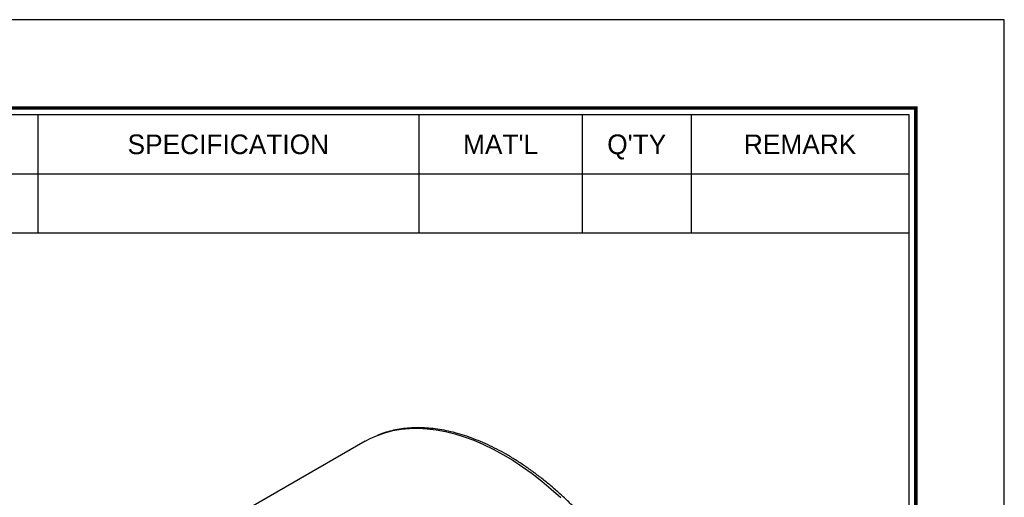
# Model space of a CAD drawing. Header units: millimetres. Extents: x 0 to 342, y 0 to 242.
# Tile 8 of 8: x 259 to 342, y 202 to 242. Entities that reach past the tile are written whole.
import ezdxf
from ezdxf.enums import TextEntityAlignment as Align

# ---------------------------------------------------------------- set-up
doc = ezdxf.new("R2010")
doc.units = ezdxf.units.MM
doc.layers.add('L1', color=7, linetype='CONTINUOUS')
doc.layers.add('OUTLINE', color=7, linetype='CONTINUOUS')

# ---------------------------------------------------------------- blocks, each defined once
blk = doc.blocks.new('표제란')
at = {"layer": 'L1', "color": 0}
for p, q in [((297, 210), (0, 210)), ((297, 0), (297, 210))]:
    blk.add_line(p, q, dxfattribs=at)
at = {"layer": 'L1'}
for p, q in [((226, 203), (226, 194.336)), ((254, 203), (254, 194.336)), ((266, 203), (266, 194.336)), ((274, 203), (274, 194.336)), ((190, 198.668), (290, 198.668)), ((190, 194.336), (290, 194.336))]:
    blk.add_line(p, q, dxfattribs=at)
at = {"layer": 'L1', "const_width": 0.25}
blk.add_lwpolyline([(290.5, 6.5), (290.5, 203.5), (10, 203.5), (10, 6.5)], close=True, dxfattribs=at)
at = {"layer": 'L1'}
blk.add_lwpolyline([(290, 7), (290, 203), (10.5, 203), (10.5, 7)], close=True, dxfattribs=at)
for s, p in [('SPECIFICATION', (240, 200.834)), ("MAT'L", (260, 200.834)), ("Q'TY", (270, 200.834)), ('REMARK', (282, 200.834))]:
    blk.add_text(s, height=1.444, dxfattribs=at).set_placement(p, align=Align.MIDDLE_CENTER)
for tag, p in [('필렛', (179.25, 10.9)), ('모따기', (179.25, 8.3))]:
    blk.add_attdef(tag, text='', height=1.15, dxfattribs=at).set_placement(p, align=Align.MIDDLE_LEFT)
at = {"layer": 'OUTLINE', "ltscale": 0.5}
for tag, p, height in [('TITLE', (237.166, 24.406), 2.5), ('도번', (251.181, 15.642), 2.5), ('SCALE', (253.781, 9.553), 1.2), ('DATE', (277.02, 9.511), 1.2)]:
    blk.add_attdef(tag, p, '', height=height, dxfattribs=at)

msp = doc.modelspace()

# ---------------------------------------------------------------- linework, layer by layer
at = {"layer": 'OUTLINE'}
msp.add_line((288.2799, 206.3672), (277.5315, 200.1622), dxfattribs=at)
at = {"layer": 'OUTLINE', "flags": 128}
for points in [[(288.2799, 206.3672), (288.6972, 206.5915), (289.2472, 206.8404)], [(289.2472, 206.8404), (289.3153, 206.8677), (289.9598, 207.0924), (290.6293, 207.265), (291.3219, 207.385), (292.0361, 207.4523), (292.77, 207.4665), (293.5219, 207.4277), (294.2899, 207.336), (295.072, 207.1917), (295.8664, 206.9949), (296.6711, 206.7463), (297.484, 206.4465), (298.3033, 206.0962), (299.1269, 205.6962), (299.9526, 205.2476), (300.7786, 204.7514), (301.6027, 204.209), (302.4229, 203.6216), (303.2372, 202.9906), (304.0435, 202.3177), (304.84, 201.6045)]]:
    msp.add_lwpolyline(points, dxfattribs=at)
at = {"layer": 'OUTLINE'}
msp.add_open_spline([(316.7828, 177.2856), (316.777, 177.4484), (316.7604, 177.9201), (316.7044, 178.7144), (316.603, 179.6722), (316.4644, 180.6439), (316.2897, 181.6271), (316.0792, 182.6197), (315.8334, 183.6195), (315.5529, 184.6244), (315.2383, 185.6322), (314.8904, 186.6407), (314.5099, 187.6478), (314.0977, 188.6511), (313.6547, 189.6487), (313.182, 190.6383), (312.6804, 191.6177), (312.1512, 192.5848), (311.5955, 193.5376), (311.0145, 194.4739), (310.4094, 195.3917), (309.7816, 196.289), (309.1325, 197.1639), (308.4633, 198.0143), (307.7757, 198.8386), (307.071, 199.6348), (306.3507, 200.4012), (305.6164, 201.1361), (304.8697, 201.8379), (304.112, 202.505), (303.3452, 203.136), (302.5707, 203.7293), (301.7901, 204.2838), (301.0053, 204.798), (300.2177, 205.2709), (299.4292, 205.7012), (298.6413, 206.0879), (297.8559, 206.4301), (297.0746, 206.7269), (296.2992, 206.9775), (295.5314, 207.1812), (294.7732, 207.3375), (294.0263, 207.4458), (293.2925, 207.5061), (292.5736, 207.518), (291.8715, 207.4816), (291.1877, 207.3974), (290.5246, 207.2645), (289.8887, 207.09), (289.486, 206.9354), (289.2884, 206.8596)], degree=3, knots=[0, 0, 0, 0, 0.01113008, 0.0322381, 0.05334257, 0.07444248, 0.09553742, 0.11662723, 0.13771199, 0.15879193, 0.17986737, 0.20093874, 0.2220065, 0.24307116, 0.26413327, 0.28519338, 0.30625205, 0.32730985, 0.34836737, 0.36942516, 0.39048363, 0.41154337, 0.43260497, 0.45366901, 0.47473607, 0.49580671, 0.51688149, 0.53796094, 0.55904554, 0.5801357, 0.60123178, 0.62233398, 0.64344234, 0.66455667, 0.68567647, 0.70680083, 0.72792834, 0.74905649, 0.77018172, 0.79129988, 0.81240582, 0.83349326, 0.85455501, 0.8755832, 0.89656987, 0.91750777, 0.93839132, 0.95921776, 0.97998809, 1, 1, 1, 1], dxfattribs=at)

# ---------------------------------------------------------------- block references
at = {"layer": 'OUTLINE', "xscale": 1.1528884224, "yscale": 1.1528884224, "zscale": 1.1528884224}
msp.add_blockref('표제란', (0, 0), dxfattribs=at)

doc.saveas('drawing.dxf')
